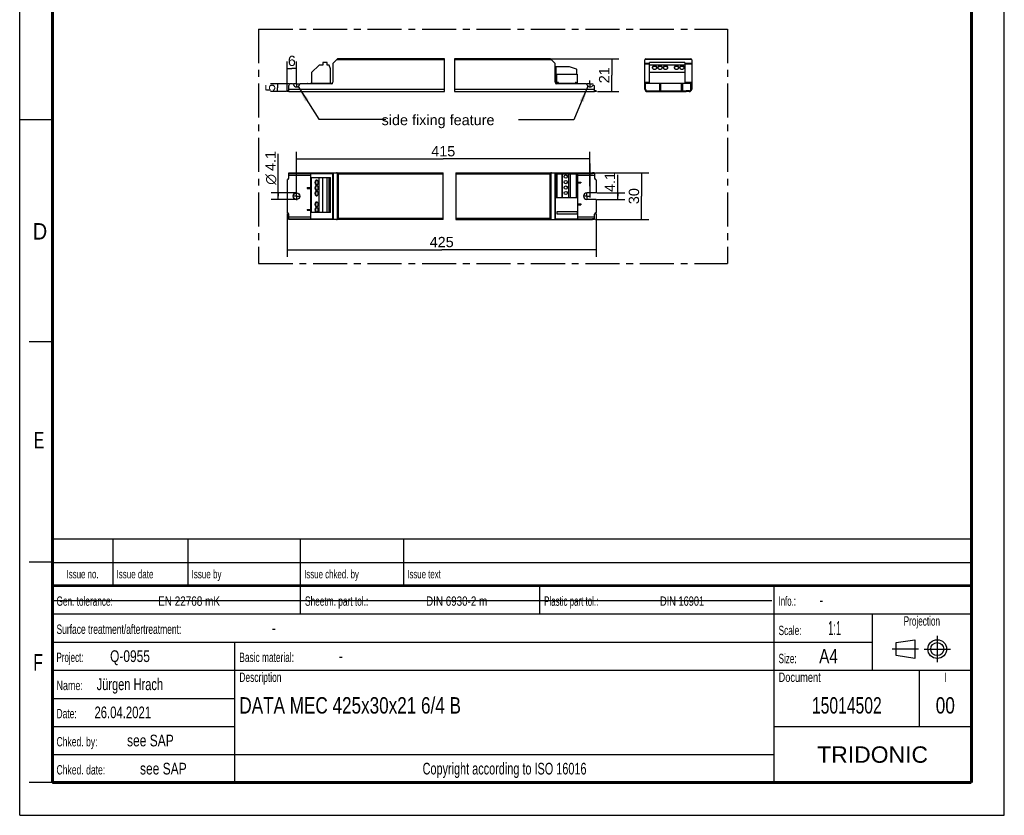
# Model space of a CAD drawing. Header units: millimetres. Extents: x 0 to 210, y 0 to 297.
# Tile 1 of 2: x 0 to 210, y 0 to 170. Entities that reach past the tile are written whole.
import ezdxf
from ezdxf.enums import TextEntityAlignment as Align

# ---------------------------------------------------------------- set-up
doc = ezdxf.new("R2010")
doc.units = ezdxf.units.MM
doc.header["$LTSCALE"] = 19.36
doc.linetypes.add('CENTER', pattern=[0.6, 0.375, -0.075, 0.075, -0.075])
doc.layers.get('0').update_dxf_attribs({"linetype": 'CONTINUOUS'})
for name, color, linetype in [('DEFAULT_1', 7, 'CENTER'), ('Z_AXIS', 7, 'CONTINUOUS'), ('Z_DIM_2D', 7, 'CONTINUOUS'), ('Z_NOTICE', 7, 'CONTINUOUS')]:
    doc.layers.add(name, color=color, linetype=linetype)
doc.styles.get("Standard").update_dxf_attribs({"font": 'txt', "width": 0.7})
doc.styles.add('TEXTSTYLE_2', font='txt', dxfattribs={"width": 0.75})
doc.styles.add('TEXTSTYLE_3', font='helveticaneueltw1g-ltcn.otf')
doc.styles.add('TEXTSTYLE_4', font='gdt', dxfattribs={"width": 0.7})
doc.styles.add('TEXTSTYLE_5', font='arial.ttf')
doc.dimstyles.new('DIMSTYLE_1', dxfattribs={"dimtxt": 2.2, "dimasz": 3.5, "dimexe": 1.5, "dimexo": 0, "dimgap": 0.55, "dimtad": 1, "dimdec": 1, "dimlfac": 3, "dimdsep": 46, "dimtxsty": 'TEXTSTYLE_3', "dimblk": '_FILLED', "dimblk1": '_FILLED', "dimblk2": '_FILLED', "dimcen": 0.09, "dimclrt": 5, "dimadec": 4, "dimazin": 2, "dimtp": 0.1, "dimtm": 0.1, "dimtfac": 1, "dimtdec": 1, "dimtofl": 0, "dimtmove": 0, "dimatfit": 3, "dimldrblk": '_FILLED', "dimfxl": 1, "dimtolj": 1, "dimarcsym": 0})
doc.dimstyles.new('DIMSTYLE_2', dxfattribs={"dimtxt": 2.2, "dimasz": 3.5, "dimexe": 1.5, "dimexo": 0, "dimgap": 0.55, "dimtad": 1, "dimdec": 1, "dimlfac": 3, "dimdsep": 46, "dimtxsty": 'TEXTSTYLE_3', "dimblk": '_FILLED', "dimblk1": '_FILLED', "dimblk2": '_FILLED', "dimcen": 0.09, "dimclrt": 5, "dimadec": 4, "dimazin": 2, "dimtp": 0.2, "dimtm": 0.2, "dimtfac": 1, "dimtdec": 1, "dimtofl": 0, "dimtmove": 0, "dimatfit": 3, "dimldrblk": '_FILLED', "dimfxl": 1, "dimtolj": 1, "dimarcsym": 0})
doc.dimstyles.new('DIMSTYLE_3', dxfattribs={"dimtxt": 2.2, "dimasz": 3.5, "dimexe": 1.5, "dimexo": 0, "dimgap": 0.55, "dimtad": 1, "dimdec": 1, "dimlfac": 3, "dimdsep": 46, "dimtxsty": 'TEXTSTYLE_3', "dimblk": '_FILLED', "dimblk1": '_FILLED', "dimblk2": '_FILLED', "dimcen": 0.09, "dimclrt": 5, "dimadec": 4, "dimazin": 2, "dimtp": 0.8, "dimtm": 0.8, "dimtfac": 1, "dimtdec": 1, "dimtofl": 0, "dimtmove": 0, "dimatfit": 3, "dimldrblk": '_FILLED', "dimfxl": 1, "dimtolj": 1, "dimarcsym": 0})
doc.dimstyles.new('DIMSTYLE_4', dxfattribs={"dimtxt": 2.1, "dimasz": 3.5, "dimexe": 1.5, "dimexo": 0, "dimgap": 0.525, "dimtad": 1, "dimdec": 1, "dimlfac": 3, "dimdsep": 46, "dimtxsty": 'TEXTSTYLE_3', "dimblk": '_FILLED', "dimblk1": '_FILLED', "dimblk2": '_FILLED', "dimcen": 0.09, "dimclrt": 5, "dimadec": 4, "dimazin": 2, "dimtp": 0.1, "dimtm": 0.1, "dimtfac": 1, "dimtdec": 1, "dimtofl": 0, "dimtmove": 0, "dimatfit": 3, "dimldrblk": '_FILLED', "dimfxl": 1, "dimtolj": 1, "dimarcsym": 0})
doc.dimstyles.get("Standard").update_dxf_attribs({"dimtxt": 3.5, "dimasz": 3.5, "dimexe": 1.5, "dimexo": 0, "dimtad": 1, "dimdec": 4, "dimdsep": 46, "dimtxsty": 'STANDARD', "dimblk": '_FILLED', "dimblk1": '_FILLED', "dimblk2": '_FILLED', "dimcen": 0.09, "dimclrt": 5, "dimadec": 4, "dimazin": 2, "dimtol": 1, "dimtp": 0.0001, "dimtm": 0.0001, "dimtfac": 1, "dimtdec": 4, "dimtofl": 0, "dimtmove": 0, "dimatfit": 3, "dimldrblk": '_FILLED', "dimfxl": 1, "dimtolj": 1, "dimarcsym": 0})

# ---------------------------------------------------------------- blocks, each defined once
blk = doc.blocks.new('PROJEKTIONSMETHODE_BL0', base_point=(192.31, 35.47))
at = {"color": 2, "linetype": 'CONTINUOUS'}
for p, q in [((186.91, 36.87), (190.91, 37.47)), ((186.91, 34.07), (186.91, 36.87)), ((190.91, 37.47), (190.91, 33.47)), ((190.91, 33.47), (186.91, 34.07))]:
    blk.add_line(p, q, dxfattribs=at)
for radius in [2, 1.4]:
    blk.add_circle((195.71, 35.47), radius, dxfattribs=at)
at = {"layer": 'DEFAULT_1', "color": 2, "linetype": 'CENTER'}
for p, q in [((195.71, 38.27), (195.71, 32.67)), ((191.71, 35.47), (186.11, 35.47)), ((192.91, 35.47), (198.5, 35.47))]:
    blk.add_line(p, q, dxfattribs=at)
blk = doc.blocks.new('*D0')
at = {"layer": 'Z_DIM_2D', "color": 2, "linetype": 'CONTINUOUS'}
for p, q in [((127.54, 132.11), (127.54, 136.68)), ((123.12, 132.79), (129.04, 132.79)), ((127.54, 132.79), (127.54, 132.11)), ((123.09, 131.43), (129.04, 131.43)), ((127.54, 131.43), (127.54, 132.11))]:
    blk.add_line(p, q, dxfattribs=at)
at = {"layer": 'Z_DIM_2D', "color": 5, "linetype": 'CONTINUOUS', "style": 'TEXTSTYLE_3'}
blk.add_text('4.1', height=2.2, rotation=90, dxfattribs=at).set_placement((126.99, 132.99))
blk = doc.blocks.new('_FILLED')
at = {"color": 0, "linetype": 'BYBLOCK'}
blk.add_solid([(0, 0), (-1, 0.125), (-1, -0.125)], dxfattribs=at)
blk = doc.blocks.new('_NONE')
blk = doc.blocks.new('*D1')
at = {"layer": 'Z_DIM_2D', "color": 2, "linetype": 'CONTINUOUS'}
for p, q in [((55.16, 132.11), (55.16, 141.17)), ((59.04, 132.79), (53.66, 132.79)), ((55.16, 132.79), (55.16, 132.11)), ((59.04, 131.43), (53.66, 131.43)), ((55.16, 131.43), (55.16, 132.11))]:
    blk.add_line(p, q, dxfattribs=at)
at = {"layer": 'Z_DIM_2D', "color": 5, "linetype": 'CONTINUOUS'}
for s, style, p in [('4.1', 'TEXTSTYLE_3', (54.61, 137.47)), ('n', 'TEXTSTYLE_4', (54.61, 134.54))]:
    blk.add_text(s, height=2.2, rotation=90, dxfattribs=dict(at, style=style)).set_placement(p)
blk = doc.blocks.new('*D2')
at = {"layer": 'Z_DIM_2D', "color": 2, "linetype": 'CONTINUOUS'}
for p, q in [((113.34, 161.41), (127.8, 161.41)), ((126.3, 161.41), (126.3, 157.91)), ((126.3, 154.41), (126.3, 157.91)), ((123.26, 154.41), (127.8, 154.41))]:
    blk.add_line(p, q, dxfattribs=at)
at = {"layer": 'Z_DIM_2D', "color": 5, "linetype": 'CONTINUOUS', "style": 'TEXTSTYLE_3'}
blk.add_text('21', height=2.2, rotation=90, dxfattribs=at).set_placement((125.75, 157.91), align=Align.CENTER)
blk = doc.blocks.new('*D3')
at = {"layer": 'Z_DIM_2D', "color": 2, "linetype": 'CONTINUOUS'}
for p, q in [((57.04, 154.68), (57.04, 160.83)), ((59.04, 156.73), (59.04, 160.83)), ((57.04, 159.33), (58.04, 159.33)), ((59.04, 159.33), (58.04, 159.33))]:
    blk.add_line(p, q, dxfattribs=at)
at = {"layer": 'Z_DIM_2D', "color": 5, "linetype": 'CONTINUOUS', "style": 'TEXTSTYLE_3'}
blk.add_text('6', height=2.2, dxfattribs=at).set_placement((58.04, 159.88), align=Align.CENTER)
blk = doc.blocks.new('*D4')
at = {"layer": 'Z_DIM_2D', "color": 2, "linetype": 'CONTINUOUS'}
for p, q in [((57.04, 128.38), (57.04, 119.17)), ((122.96, 128.38), (122.96, 119.17)), ((57.04, 120.67), (90, 120.67)), ((122.96, 120.67), (90, 120.67))]:
    blk.add_line(p, q, dxfattribs=at)
at = {"layer": 'Z_DIM_2D', "color": 5, "linetype": 'CONTINUOUS', "style": 'TEXTSTYLE_3'}
blk.add_text('425', height=2.2, dxfattribs=at).set_placement((90, 121.22), align=Align.CENTER)
blk = doc.blocks.new('*D5')
at = {"layer": 'Z_DIM_2D', "color": 2, "linetype": 'CONTINUOUS'}
for p, q in [((122.8, 137.11), (134.15, 137.11)), ((132.65, 137.11), (132.65, 132.11)), ((132.65, 127.11), (132.65, 132.11)), ((122.79, 127.11), (134.15, 127.11))]:
    blk.add_line(p, q, dxfattribs=at)
at = {"layer": 'Z_DIM_2D', "color": 5, "linetype": 'CONTINUOUS', "style": 'TEXTSTYLE_3'}
blk.add_text('30', height=2.2, rotation=90, dxfattribs=at).set_placement((132.1, 132.11), align=Align.CENTER)
blk = doc.blocks.new('*D6')
at = {"layer": 'Z_DIM_2D', "color": 2, "linetype": 'CONTINUOUS'}
for p, q in [((59.04, 132.99), (59.04, 141.55)), ((121.63, 134.21), (121.63, 141.55)), ((59.04, 140.05), (90.33, 140.05)), ((121.63, 140.05), (90.33, 140.05))]:
    blk.add_line(p, q, dxfattribs=at)
at = {"layer": 'Z_DIM_2D', "color": 5, "linetype": 'CONTINUOUS', "style": 'TEXTSTYLE_3'}
blk.add_text('415', height=2.2, dxfattribs=at).set_placement((90.33, 140.6), align=Align.CENTER)
blk = doc.blocks.new('*D7')
at = {"layer": 'Z_DIM_2D', "color": 2, "linetype": 'CONTINUOUS'}
for p, q in [((57.51, 156.08), (53.52, 156.08)), ((55.02, 156.08), (55.02, 155.24)), ((56.9, 154.41), (53.52, 154.41)), ((55.02, 154.41), (55.02, 155.24))]:
    blk.add_line(p, q, dxfattribs=at)
at = {"layer": 'Z_DIM_2D', "color": 5, "linetype": 'CONTINUOUS', "style": 'TEXTSTYLE_3'}
blk.add_text('5', height=2.1, rotation=90, dxfattribs=at).set_placement((54.49, 155.24), align=Align.CENTER)

msp = doc.modelspace()

# ---------------------------------------------------------------- linework, layer by layer
at = {"color": 2, "linetype": 'CONTINUOUS'}
for p, q in [((0, 0), (0, 297)), ((210, 0), (210, 297)), ((90.602, 154.411), (90.602, 161.411)), ((92.713, 161.411), (92.713, 154.411)), ((0, 148.5), (7, 148.5)), ((90.335, 127.109), (90.335, 137.109)), ((93.032, 137.109), (93.032, 127.109)), ((7, 101), (2, 101)), ((6.914, 48.96), (6.914, 58.96)), ((6.914, 58.96), (202.914, 58.96)), ((19.914, 48.96), (19.914, 58.96)), ((35.914, 48.96), (35.914, 58.96)), ((59.914, 48.96), (59.914, 58.96)), ((81.914, 48.96), (81.914, 58.96)), ((202.914, 48.96), (202.914, 58.96)), ((7, 54), (2, 54)), ((6.914, 53.96), (202.914, 53.96)), ((6.914, 6.96), (6.914, 48.96)), ((6.914, 48.96), (202.914, 48.96)), ((6.914, 48.96), (202.914, 48.96)), ((59.914, 42.96), (59.914, 48.96)), ((110.914, 42.96), (110.914, 48.96)), ((160.914, 6.96), (160.914, 48.96)), ((202.914, 6.96), (202.914, 48.96)), ((6.914, 42.96), (202.914, 42.96)), ((181.914, 30.96), (181.914, 42.96)), ((6.914, 36.96), (181.914, 36.96)), ((45.914, 6.96), (45.914, 36.96)), ((6.914, 30.96), (202.914, 30.96)), ((191.914, 18.96), (191.914, 30.96)), ((6.914, 24.96), (45.914, 24.96)), ((6.914, 18.96), (45.914, 18.96)), ((160.914, 18.96), (202.914, 18.96)), ((6.914, 12.96), (160.914, 12.96)), ((7, 7), (2, 7)), ((6.914, 6.96), (202.914, 6.96)), ((0, 0), (210, 0))]:
    msp.add_line(p, q, dxfattribs=at)
at = {"color": 7, "linetype": 'CONTINUOUS'}
for p, q in [((63.837, 160.061), (62.27, 158.495)), ((64.67, 160.061), (63.837, 160.061)), ((64.67, 160.595), (64.67, 160.061)), ((65.604, 160.595), (64.67, 160.595)), ((65.604, 160.061), (65.604, 160.595)), ((65.991, 160.061), (65.604, 160.061)), ((66.27, 159.295), (65.991, 160.061)), ((66.804, 160.315), (66.804, 156.411)), ((66.872, 160.48), (67.735, 161.343)), ((90.602, 161.411), (67.9, 161.411)), ((113.101, 161.411), (92.713, 161.411)), ((113.266, 161.343), (114.129, 160.48)), ((114.198, 156.411), (114.198, 160.315)), ((114.59, 159.698), (114.43, 159.698)), ((115.681, 159.731), (114.648, 159.731)), ((117.12, 159.698), (115.739, 159.698)), ((118.752, 159.171), (117.46, 159.638)), ((133.33, 154.945), (133.33, 161.178)), ((133.564, 161.411), (143.097, 161.411)), ((134.33, 156.24), (134.33, 160.595)), ((141.83, 160.595), (134.33, 160.595)), ((141.83, 160.061), (134.33, 160.061)), ((141.83, 160.595), (141.83, 156.24)), ((143.33, 161.178), (143.33, 154.945)), ((62.27, 158.495), (62.27, 156.24)), ((66.27, 156.24), (66.27, 159.295)), ((114.328, 159.598), (114.328, 156.298)), ((114.537, 158.106), (118.87, 158.106)), ((114.537, 156.24), (114.537, 158.106)), ((118.831, 158.106), (118.831, 158.575)), ((118.862, 158.631), (118.862, 159.014)), ((118.87, 158.106), (118.87, 156.24)), ((141.83, 158.495), (134.33, 158.495)), ((134.926, 159.516), (134.921, 159.496)), ((135.906, 159.496), (135.901, 159.516)), ((136.093, 159.516), (136.088, 159.496)), ((137.073, 159.496), (137.068, 159.516)), ((137.26, 159.516), (137.255, 159.496)), ((138.239, 159.496), (138.235, 159.516)), ((139.593, 159.516), (139.588, 159.496)), ((140.573, 159.496), (140.568, 159.516)), ((140.76, 159.516), (140.755, 159.496)), ((141.739, 159.496), (141.735, 159.516)), ((57.37, 154.411), (57.37, 155.745)), ((58.22, 156.078), (57.704, 156.078)), ((66.47, 156.078), (59.853, 156.078)), ((61.287, 156.111), (61.287, 156.078)), ((61.354, 156.178), (62.037, 156.178)), ((62.037, 156.24), (62.037, 156.078)), ((62.037, 156.24), (66.756, 156.24)), ((114.245, 156.24), (118.964, 156.24)), ((120.814, 156.078), (114.531, 156.078)), ((118.964, 156.24), (118.964, 156.078)), ((118.964, 156.178), (119.648, 156.178)), ((119.714, 156.078), (119.714, 156.111)), ((122.631, 154.411), (122.631, 155.501)), ((133.33, 156.078), (133.497, 156.078)), ((133.497, 154.945), (133.497, 156.24)), ((133.497, 156.24), (143.164, 156.24)), ((136.497, 154.578), (136.497, 156.178)), ((136.497, 156.178), (136.664, 156.178)), ((136.664, 156.178), (136.664, 154.578)), ((141.164, 156.178), (141.33, 156.178)), ((141.164, 154.578), (141.164, 156.178)), ((141.33, 156.178), (141.33, 154.578)), ((143.164, 154.945), (143.164, 156.24)), ((143.164, 156.078), (143.33, 156.078)), ((57.37, 154.411), (90.602, 154.411)), ((92.713, 154.411), (122.631, 154.411)), ((133.864, 154.578), (134.497, 154.578)), ((133.864, 154.411), (134.497, 154.411)), ((142.797, 154.578), (142.164, 154.578)), ((142.797, 154.411), (142.164, 154.411)), ((57.37, 135.942), (57.37, 137.109)), ((57.37, 137.109), (90.335, 137.109)), ((57.37, 136.942), (66.756, 136.942)), ((62.037, 136.942), (62.037, 127.275)), ((66.756, 127.275), (66.756, 136.942)), ((66.804, 137.109), (66.804, 127.109)), ((93.032, 137.109), (122.153, 137.109)), ((114.198, 137.109), (114.198, 127.109)), ((114.198, 136.942), (116.195, 136.942)), ((114.328, 136.875), (118.862, 136.875)), ((114.328, 131.732), (114.328, 136.875)), ((114.43, 131.732), (114.43, 136.875)), ((114.59, 131.732), (114.59, 136.875)), ((115.739, 131.732), (115.739, 136.875)), ((116.195, 137.069), (117.062, 137.069)), ((116.195, 136.875), (116.195, 137.069)), ((116.578, 136.875), (116.578, 137.069)), ((116.861, 136.875), (116.861, 137.069)), ((117.062, 136.875), (117.062, 137.069)), ((117.062, 136.942), (122.153, 136.942)), ((118.862, 131.732), (118.862, 136.875)), ((118.964, 136.942), (118.964, 127.275)), ((122.631, 136.942), (122.631, 135.942)), ((62.27, 128.609), (62.27, 136.109)), ((62.27, 136.109), (66.27, 136.109)), ((63.39, 135.518), (63.37, 135.513)), ((63.37, 134.538), (63.39, 134.533)), ((63.837, 128.609), (63.837, 136.109)), ((64.67, 128.609), (64.67, 136.109)), ((65.604, 128.609), (65.604, 136.109)), ((65.991, 128.609), (65.991, 136.109)), ((66.27, 128.609), (66.27, 136.109)), ((118.964, 135.109), (119.714, 135.109)), ((118.964, 134.942), (119.714, 134.942)), ((119.714, 135.109), (119.714, 134.942)), ((61.287, 133.942), (61.287, 133.775)), ((61.287, 133.942), (62.037, 133.942)), ((61.287, 133.775), (62.037, 133.775)), ((63.39, 134.351), (63.37, 134.346)), ((63.37, 133.371), (63.39, 133.366)), ((63.39, 133.184), (63.37, 133.179)), ((63.37, 132.204), (63.39, 132.2)), ((63.39, 130.851), (63.37, 130.846)), ((118.862, 131.732), (114.328, 131.732)), ((118.964, 130.442), (119.714, 130.442)), ((118.964, 130.275), (119.714, 130.275)), ((119.714, 130.442), (119.714, 130.275)), ((57.37, 127.109), (57.37, 128.275)), ((61.287, 129.275), (61.287, 129.109)), ((61.287, 129.275), (62.037, 129.275)), ((61.287, 129.109), (62.037, 129.109)), ((66.27, 128.609), (62.27, 128.609)), ((63.37, 129.871), (63.39, 129.866)), ((63.39, 129.684), (63.37, 129.679)), ((63.37, 128.704), (63.39, 128.7)), ((118.87, 128.754), (114.537, 128.754)), ((114.537, 128.754), (114.537, 128.354)), ((114.537, 128.354), (118.87, 128.354)), ((118.87, 128.754), (118.87, 128.354)), ((122.631, 127.275), (122.631, 128.275)), ((57.37, 127.275), (66.756, 127.275)), ((90.335, 127.109), (57.37, 127.109)), ((93.032, 127.109), (122.153, 127.109)), ((114.198, 127.275), (122.153, 127.275)), ((7.1, 45.829), (160.431, 45.819))]:
    msp.add_line(p, q, dxfattribs=at)
at = {"color": 9, "linetype": 'CONTINUOUS'}
for p, q in [((90.602, 161.178), (67.57, 161.178)), ((113.431, 161.178), (92.713, 161.178)), ((133.33, 160.48), (134.33, 160.48)), ((133.33, 160.315), (134.33, 160.315)), ((133.399, 161.343), (143.262, 161.343)), ((141.83, 160.48), (143.33, 160.48)), ((141.83, 160.315), (143.33, 160.315)), ((133.33, 156.411), (134.33, 156.411)), ((133.33, 155.745), (133.497, 155.745)), ((136.497, 156.111), (136.664, 156.111)), ((141.164, 156.111), (141.33, 156.111)), ((141.83, 156.411), (143.33, 156.411)), ((143.164, 155.745), (143.33, 155.745)), ((57.37, 154.945), (90.602, 154.945)), ((92.713, 154.945), (122.631, 154.945)), ((57.37, 136.575), (62.037, 136.575)), ((57.704, 137.109), (57.704, 136.942)), ((58.22, 136.942), (58.22, 137.109)), ((58.384, 136.942), (58.384, 137.109)), ((59.69, 137.109), (59.69, 136.942)), ((59.853, 137.109), (59.853, 136.942)), ((66.47, 137.109), (66.47, 136.942)), ((66.872, 137.109), (66.872, 127.109)), ((67.735, 137.04), (67.735, 127.177)), ((67.9, 136.875), (67.9, 127.342)), ((67.9, 136.875), (90.335, 136.875)), ((93.032, 136.875), (113.101, 136.875)), ((113.101, 136.875), (113.101, 127.342)), ((113.266, 137.04), (113.266, 127.177)), ((114.129, 137.109), (114.129, 127.109)), ((114.531, 136.942), (114.531, 137.109)), ((114.648, 131.732), (114.648, 136.875)), ((115.681, 131.732), (115.681, 136.875)), ((116.412, 136.875), (116.412, 137.069)), ((116.995, 136.875), (116.995, 137.069)), ((117.12, 131.732), (117.12, 136.875)), ((117.46, 131.732), (117.46, 136.875)), ((118.752, 131.732), (118.752, 136.875)), ((118.964, 136.575), (122.631, 136.575)), ((120.814, 136.942), (120.814, 137.109)), ((120.978, 136.942), (120.978, 137.109)), ((119.648, 135.109), (119.648, 134.942)), ((61.354, 133.942), (61.354, 133.775)), ((119.648, 130.442), (119.648, 130.275)), ((61.354, 129.275), (61.354, 129.109)), ((62.037, 127.642), (57.37, 127.642)), ((57.704, 127.275), (57.704, 127.109)), ((58.22, 127.109), (58.22, 127.275)), ((58.384, 127.109), (58.384, 127.275)), ((59.69, 127.275), (59.69, 127.109)), ((59.853, 127.275), (59.853, 127.109)), ((66.47, 127.275), (66.47, 127.109)), ((90.335, 127.342), (67.9, 127.342)), ((113.101, 127.342), (93.032, 127.342)), ((114.531, 127.109), (114.531, 127.275)), ((122.631, 127.642), (118.964, 127.642)), ((120.814, 127.109), (120.814, 127.275)), ((120.978, 127.109), (120.978, 127.275))]:
    msp.add_line(p, q, dxfattribs=at)
at = {"color": 7, "linetype": 'CONTINUOUS'}
for points, const_width in [([(7, 7), (7, 290)], 0.7), ([(203, 7), (203, 290)], 0.7), ([(7, 49), (203, 49)], 0.5), ([(7, 7), (203, 7)], 0.7)]:
    msp.add_lwpolyline(points, dxfattribs=dict(at, const_width=const_width))
for points in [[(135.414, 159.909), (135.361, 159.907), (135.31, 159.901), (135.259, 159.892), (135.21, 159.878), (135.164, 159.862), (135.12, 159.841), (135.079, 159.818), (135.042, 159.792), (135.009, 159.763), (134.981, 159.732), (134.957, 159.699), (134.938, 159.665), (134.925, 159.629), (134.916, 159.592), (134.914, 159.555)], [(135.414, 159.791), (135.357, 159.789), (135.302, 159.782), (135.249, 159.771), (135.197, 159.756), (135.148, 159.737), (135.102, 159.714), (135.06, 159.688), (135.023, 159.658), (134.99, 159.626), (134.963, 159.591), (134.942, 159.554), (134.926, 159.516)], [(135.914, 159.555), (135.911, 159.592), (135.903, 159.629), (135.889, 159.665), (135.871, 159.699), (135.847, 159.732), (135.818, 159.763), (135.785, 159.792), (135.748, 159.818), (135.708, 159.841), (135.664, 159.862), (135.617, 159.878), (135.568, 159.892), (135.518, 159.901), (135.466, 159.907), (135.414, 159.909)], [(135.901, 159.516), (135.886, 159.554), (135.864, 159.591), (135.837, 159.626), (135.805, 159.658), (135.767, 159.688), (135.726, 159.714), (135.68, 159.737), (135.631, 159.756), (135.579, 159.771), (135.525, 159.782), (135.47, 159.789), (135.414, 159.791)], [(136.58, 159.909), (136.528, 159.907), (136.476, 159.901), (136.426, 159.892), (136.377, 159.878), (136.33, 159.862), (136.287, 159.841), (136.246, 159.818), (136.209, 159.792), (136.176, 159.763), (136.147, 159.732), (136.124, 159.699), (136.105, 159.665), (136.091, 159.629), (136.083, 159.592), (136.08, 159.555)], [(136.58, 159.791), (136.524, 159.789), (136.469, 159.782), (136.415, 159.771), (136.363, 159.756), (136.314, 159.737), (136.269, 159.714), (136.227, 159.688), (136.19, 159.658), (136.157, 159.626), (136.13, 159.591), (136.109, 159.554), (136.093, 159.516)], [(137.08, 159.555), (137.078, 159.592), (137.069, 159.629), (137.056, 159.665), (137.037, 159.699), (137.013, 159.732), (136.985, 159.763), (136.952, 159.792), (136.915, 159.818), (136.874, 159.841), (136.83, 159.862), (136.784, 159.878), (136.735, 159.892), (136.684, 159.901), (136.633, 159.907), (136.58, 159.909)], [(137.068, 159.516), (137.052, 159.554), (137.031, 159.591), (137.004, 159.626), (136.971, 159.658), (136.934, 159.688), (136.892, 159.714), (136.846, 159.737), (136.797, 159.756), (136.746, 159.771), (136.692, 159.782), (136.637, 159.789), (136.58, 159.791)], [(137.747, 159.909), (137.695, 159.907), (137.643, 159.901), (137.593, 159.892), (137.544, 159.878), (137.497, 159.862), (137.453, 159.841), (137.413, 159.818), (137.376, 159.792), (137.343, 159.763), (137.314, 159.732), (137.29, 159.699), (137.272, 159.665), (137.258, 159.629), (137.25, 159.592), (137.247, 159.555)], [(137.747, 159.791), (137.691, 159.789), (137.636, 159.782), (137.582, 159.771), (137.53, 159.756), (137.481, 159.737), (137.435, 159.714), (137.394, 159.688), (137.356, 159.658), (137.324, 159.626), (137.297, 159.591), (137.275, 159.554), (137.26, 159.516)], [(138.247, 159.555), (138.244, 159.592), (138.236, 159.629), (138.223, 159.665), (138.204, 159.699), (138.18, 159.732), (138.152, 159.763), (138.119, 159.792), (138.082, 159.818), (138.041, 159.841), (137.997, 159.862), (137.95, 159.878), (137.902, 159.892), (137.851, 159.901), (137.8, 159.907), (137.747, 159.909)], [(138.235, 159.516), (138.219, 159.554), (138.198, 159.591), (138.17, 159.626), (138.138, 159.658), (138.101, 159.688), (138.059, 159.714), (138.013, 159.737), (137.964, 159.756), (137.912, 159.771), (137.858, 159.782), (137.803, 159.789), (137.747, 159.791)], [(140.08, 159.909), (140.028, 159.907), (139.976, 159.901), (139.926, 159.892), (139.877, 159.878), (139.83, 159.862), (139.787, 159.841), (139.746, 159.818), (139.709, 159.792), (139.676, 159.763), (139.647, 159.732), (139.624, 159.699), (139.605, 159.665), (139.591, 159.629), (139.583, 159.592), (139.58, 159.555)], [(140.08, 159.791), (140.024, 159.789), (139.969, 159.782), (139.915, 159.771), (139.863, 159.756), (139.814, 159.737), (139.769, 159.714), (139.727, 159.688), (139.69, 159.658), (139.657, 159.626), (139.63, 159.591), (139.609, 159.554), (139.593, 159.516)], [(140.58, 159.555), (140.578, 159.592), (140.569, 159.629), (140.556, 159.665), (140.537, 159.699), (140.513, 159.732), (140.485, 159.763), (140.452, 159.792), (140.415, 159.818), (140.374, 159.841), (140.33, 159.862), (140.284, 159.878), (140.235, 159.892), (140.184, 159.901), (140.133, 159.907), (140.08, 159.909)], [(140.568, 159.516), (140.552, 159.554), (140.531, 159.591), (140.504, 159.626), (140.471, 159.658), (140.434, 159.688), (140.392, 159.714), (140.346, 159.737), (140.297, 159.756), (140.246, 159.771), (140.192, 159.782), (140.137, 159.789), (140.08, 159.791)], [(141.247, 159.909), (141.195, 159.907), (141.143, 159.901), (141.093, 159.892), (141.044, 159.878), (140.997, 159.862), (140.953, 159.841), (140.913, 159.818), (140.876, 159.792), (140.843, 159.763), (140.814, 159.732), (140.79, 159.699), (140.772, 159.665), (140.758, 159.629), (140.75, 159.592), (140.747, 159.555)], [(141.247, 159.791), (141.191, 159.789), (141.136, 159.782), (141.082, 159.771), (141.03, 159.756), (140.981, 159.737), (140.935, 159.714), (140.894, 159.688), (140.856, 159.658), (140.824, 159.626), (140.797, 159.591), (140.775, 159.554), (140.76, 159.516)], [(141.747, 159.555), (141.744, 159.592), (141.736, 159.629), (141.723, 159.665), (141.704, 159.699), (141.68, 159.732), (141.652, 159.763), (141.619, 159.792), (141.582, 159.818), (141.541, 159.841), (141.497, 159.862), (141.45, 159.878), (141.402, 159.892), (141.351, 159.901), (141.3, 159.907), (141.247, 159.909)], [(141.735, 159.516), (141.719, 159.554), (141.698, 159.591), (141.67, 159.626), (141.638, 159.658), (141.601, 159.688), (141.559, 159.714), (141.513, 159.737), (141.464, 159.756), (141.412, 159.771), (141.358, 159.782), (141.303, 159.789), (141.247, 159.791)], [(134.914, 159.555), (134.916, 159.518), (134.925, 159.482), (134.938, 159.446), (134.957, 159.412), (134.981, 159.379), (135.009, 159.348), (135.042, 159.319), (135.079, 159.293), (135.12, 159.269), (135.164, 159.249), (135.21, 159.232), (135.259, 159.219), (135.31, 159.21), (135.361, 159.204), (135.414, 159.202)], [(135.414, 159.202), (135.466, 159.204), (135.518, 159.21), (135.568, 159.219), (135.617, 159.232), (135.664, 159.249), (135.708, 159.269), (135.748, 159.293), (135.785, 159.319), (135.818, 159.348), (135.847, 159.379), (135.871, 159.412), (135.889, 159.446), (135.903, 159.482), (135.911, 159.518), (135.914, 159.555)], [(136.08, 159.555), (136.083, 159.518), (136.091, 159.482), (136.105, 159.446), (136.124, 159.412), (136.147, 159.379), (136.176, 159.348), (136.209, 159.319), (136.246, 159.293), (136.287, 159.269), (136.33, 159.249), (136.377, 159.232), (136.426, 159.219), (136.476, 159.21), (136.528, 159.204), (136.58, 159.202)], [(136.58, 159.202), (136.633, 159.204), (136.684, 159.21), (136.735, 159.219), (136.784, 159.232), (136.83, 159.249), (136.874, 159.269), (136.915, 159.293), (136.952, 159.319), (136.985, 159.348), (137.013, 159.379), (137.037, 159.412), (137.056, 159.446), (137.069, 159.482), (137.078, 159.518), (137.08, 159.555)], [(137.247, 159.555), (137.25, 159.518), (137.258, 159.482), (137.272, 159.446), (137.29, 159.412), (137.314, 159.379), (137.343, 159.348), (137.376, 159.319), (137.413, 159.293), (137.453, 159.269), (137.497, 159.249), (137.544, 159.232), (137.593, 159.219), (137.643, 159.21), (137.695, 159.204), (137.747, 159.202)], [(137.747, 159.202), (137.8, 159.204), (137.851, 159.21), (137.902, 159.219), (137.95, 159.232), (137.997, 159.249), (138.041, 159.269), (138.082, 159.293), (138.119, 159.319), (138.152, 159.348), (138.18, 159.379), (138.204, 159.412), (138.223, 159.446), (138.236, 159.482), (138.244, 159.518), (138.247, 159.555)], [(139.58, 159.555), (139.583, 159.518), (139.591, 159.482), (139.605, 159.446), (139.624, 159.412), (139.647, 159.379), (139.676, 159.348), (139.709, 159.319), (139.746, 159.293), (139.787, 159.269), (139.83, 159.249), (139.877, 159.232), (139.926, 159.219), (139.976, 159.21), (140.028, 159.204), (140.08, 159.202)], [(140.08, 159.202), (140.133, 159.204), (140.184, 159.21), (140.235, 159.219), (140.284, 159.232), (140.33, 159.249), (140.374, 159.269), (140.415, 159.293), (140.452, 159.319), (140.485, 159.348), (140.513, 159.379), (140.537, 159.412), (140.556, 159.446), (140.569, 159.482), (140.578, 159.518), (140.58, 159.555)], [(140.747, 159.555), (140.75, 159.518), (140.758, 159.482), (140.772, 159.446), (140.79, 159.412), (140.814, 159.379), (140.843, 159.348), (140.876, 159.319), (140.913, 159.293), (140.953, 159.269), (140.997, 159.249), (141.044, 159.232), (141.093, 159.219), (141.143, 159.21), (141.195, 159.204), (141.247, 159.202)], [(141.247, 159.202), (141.3, 159.204), (141.351, 159.21), (141.402, 159.219), (141.45, 159.232), (141.497, 159.249), (141.541, 159.269), (141.582, 159.293), (141.619, 159.319), (141.652, 159.348), (141.68, 159.379), (141.704, 159.412), (141.723, 159.446), (141.736, 159.482), (141.744, 159.518), (141.747, 159.555)], [(67.735, 137.04), (67.714, 137.059), (67.69, 137.075), (67.664, 137.089), (67.635, 137.1), (67.603, 137.106), (67.57, 137.109)], [(67.787, 136.989), (67.76, 137.015), (67.735, 137.04)], [(67.9, 136.875), (67.871, 136.904), (67.842, 136.933), (67.787, 136.989)], [(113.215, 136.989), (113.159, 136.933), (113.13, 136.904), (113.101, 136.875)], [(113.266, 137.04), (113.241, 137.016), (113.215, 136.989)], [(113.431, 137.109), (113.398, 137.106), (113.367, 137.1), (113.337, 137.089), (113.311, 137.075), (113.287, 137.059), (113.266, 137.04)], [(63.331, 135.525), (63.294, 135.523), (63.257, 135.514), (63.222, 135.501), (63.187, 135.482), (63.154, 135.458), (63.123, 135.43), (63.094, 135.397), (63.068, 135.36), (63.045, 135.319), (63.025, 135.275), (63.008, 135.229), (62.995, 135.18), (62.985, 135.129), (62.979, 135.078), (62.977, 135.025)], [(62.977, 135.025), (62.979, 134.973), (62.985, 134.921), (62.995, 134.871), (63.008, 134.822), (63.025, 134.775), (63.045, 134.731), (63.068, 134.691), (63.094, 134.654), (63.123, 134.621), (63.154, 134.592), (63.187, 134.569), (63.222, 134.55), (63.257, 134.536), (63.294, 134.528), (63.331, 134.525)], [(63.37, 135.513), (63.332, 135.497), (63.295, 135.476), (63.261, 135.449), (63.228, 135.416), (63.199, 135.379), (63.172, 135.337), (63.149, 135.291), (63.13, 135.242), (63.115, 135.19), (63.104, 135.137), (63.098, 135.082), (63.095, 135.025)], [(63.095, 135.025), (63.098, 134.969), (63.104, 134.914), (63.115, 134.86), (63.13, 134.808), (63.149, 134.759), (63.172, 134.714), (63.199, 134.672), (63.228, 134.634), (63.261, 134.602), (63.295, 134.575), (63.332, 134.553), (63.37, 134.538)], [(63.684, 135.025), (63.683, 135.078), (63.677, 135.129), (63.667, 135.18), (63.654, 135.229), (63.637, 135.275), (63.617, 135.319), (63.594, 135.36), (63.568, 135.397), (63.539, 135.43), (63.508, 135.458), (63.475, 135.482), (63.44, 135.501), (63.404, 135.514), (63.368, 135.523), (63.331, 135.525)], [(63.331, 134.525), (63.368, 134.528), (63.404, 134.536), (63.44, 134.55), (63.475, 134.569), (63.508, 134.592), (63.539, 134.621), (63.568, 134.654), (63.594, 134.691), (63.617, 134.731), (63.637, 134.775), (63.654, 134.822), (63.667, 134.871), (63.677, 134.921), (63.683, 134.973), (63.684, 135.025)], [(63.331, 134.359), (63.294, 134.356), (63.257, 134.348), (63.222, 134.334), (63.187, 134.315), (63.154, 134.292), (63.123, 134.263), (63.094, 134.23), (63.068, 134.193), (63.045, 134.152), (63.025, 134.109), (63.008, 134.062), (62.995, 134.013), (62.985, 133.963), (62.979, 133.911), (62.977, 133.859)], [(62.977, 133.859), (62.979, 133.806), (62.985, 133.755), (62.995, 133.704), (63.008, 133.655), (63.025, 133.609), (63.045, 133.565), (63.068, 133.524), (63.094, 133.487), (63.123, 133.454), (63.154, 133.426), (63.187, 133.402), (63.222, 133.383), (63.257, 133.37), (63.294, 133.361), (63.331, 133.359)], [(63.331, 133.192), (63.294, 133.189), (63.257, 133.181), (63.222, 133.167), (63.187, 133.149), (63.154, 133.125), (63.123, 133.096), (63.094, 133.064), (63.068, 133.026), (63.045, 132.986), (63.025, 132.942), (63.008, 132.895), (62.995, 132.846), (62.985, 132.796), (62.979, 132.744), (62.977, 132.692)], [(62.977, 132.692), (62.979, 132.639), (62.985, 132.588), (62.995, 132.537), (63.008, 132.489), (63.025, 132.442), (63.045, 132.398), (63.068, 132.357), (63.094, 132.32), (63.123, 132.287), (63.154, 132.259), (63.187, 132.235), (63.222, 132.216), (63.257, 132.203), (63.294, 132.195), (63.331, 132.192)], [(63.37, 134.346), (63.332, 134.331), (63.295, 134.309), (63.261, 134.282), (63.228, 134.25), (63.199, 134.212), (63.172, 134.17), (63.149, 134.125), (63.13, 134.076), (63.115, 134.024), (63.104, 133.97), (63.098, 133.915), (63.095, 133.859)], [(63.095, 133.859), (63.098, 133.802), (63.104, 133.747), (63.115, 133.693), (63.13, 133.642), (63.149, 133.593), (63.172, 133.547), (63.199, 133.505), (63.228, 133.468), (63.261, 133.435), (63.295, 133.408), (63.332, 133.387), (63.37, 133.371)], [(63.37, 133.179), (63.332, 133.164), (63.295, 133.142), (63.261, 133.115), (63.228, 133.083), (63.199, 133.045), (63.172, 133.004), (63.149, 132.958), (63.13, 132.909), (63.115, 132.857), (63.104, 132.803), (63.098, 132.748), (63.095, 132.692)], [(63.095, 132.692), (63.098, 132.636), (63.104, 132.581), (63.115, 132.527), (63.13, 132.475), (63.149, 132.426), (63.172, 132.38), (63.199, 132.338), (63.228, 132.301), (63.261, 132.269), (63.295, 132.241), (63.332, 132.22), (63.37, 132.204)], [(63.684, 133.859), (63.683, 133.911), (63.677, 133.963), (63.667, 134.013), (63.654, 134.062), (63.637, 134.109), (63.617, 134.152), (63.594, 134.193), (63.568, 134.23), (63.539, 134.263), (63.508, 134.292), (63.475, 134.315), (63.44, 134.334), (63.404, 134.348), (63.368, 134.356), (63.331, 134.359)], [(63.331, 133.359), (63.368, 133.361), (63.404, 133.37), (63.44, 133.383), (63.475, 133.402), (63.508, 133.426), (63.539, 133.454), (63.568, 133.487), (63.594, 133.524), (63.617, 133.565), (63.637, 133.609), (63.654, 133.655), (63.667, 133.704), (63.677, 133.755), (63.683, 133.806), (63.684, 133.859)], [(63.684, 132.692), (63.683, 132.744), (63.677, 132.796), (63.667, 132.846), (63.654, 132.895), (63.637, 132.942), (63.617, 132.986), (63.594, 133.026), (63.568, 133.064), (63.539, 133.096), (63.508, 133.125), (63.475, 133.149), (63.44, 133.167), (63.404, 133.181), (63.368, 133.189), (63.331, 133.192)], [(63.331, 132.192), (63.368, 132.195), (63.404, 132.203), (63.44, 132.216), (63.475, 132.235), (63.508, 132.259), (63.539, 132.287), (63.568, 132.32), (63.594, 132.357), (63.617, 132.398), (63.637, 132.442), (63.654, 132.489), (63.667, 132.537), (63.677, 132.588), (63.683, 132.639), (63.684, 132.692)], [(63.331, 130.859), (63.294, 130.856), (63.257, 130.848), (63.222, 130.834), (63.187, 130.815), (63.154, 130.792), (63.123, 130.763), (63.094, 130.73), (63.068, 130.693), (63.045, 130.652), (63.025, 130.609), (63.008, 130.562), (62.995, 130.513), (62.985, 130.463), (62.979, 130.411), (62.977, 130.359)], [(62.977, 130.359), (62.979, 130.306), (62.985, 130.255), (62.995, 130.204), (63.008, 130.155), (63.025, 130.109), (63.045, 130.065), (63.068, 130.024), (63.094, 129.987), (63.123, 129.954), (63.154, 129.926), (63.187, 129.902), (63.222, 129.883), (63.257, 129.87), (63.294, 129.861), (63.331, 129.859)], [(63.37, 130.846), (63.332, 130.831), (63.295, 130.809), (63.261, 130.782), (63.228, 130.75), (63.199, 130.712), (63.172, 130.67), (63.149, 130.625), (63.13, 130.576), (63.115, 130.524), (63.104, 130.47), (63.098, 130.415), (63.095, 130.359)], [(63.095, 130.359), (63.098, 130.302), (63.104, 130.247), (63.115, 130.193), (63.13, 130.142), (63.149, 130.093), (63.172, 130.047), (63.199, 130.005), (63.228, 129.968), (63.261, 129.935), (63.295, 129.908), (63.332, 129.887), (63.37, 129.871)], [(63.684, 130.359), (63.683, 130.411), (63.677, 130.463), (63.667, 130.513), (63.654, 130.562), (63.637, 130.609), (63.617, 130.652), (63.594, 130.693), (63.568, 130.73), (63.539, 130.763), (63.508, 130.792), (63.475, 130.815), (63.44, 130.834), (63.404, 130.848), (63.368, 130.856), (63.331, 130.859)], [(63.331, 129.859), (63.368, 129.861), (63.404, 129.87), (63.44, 129.883), (63.475, 129.902), (63.508, 129.926), (63.539, 129.954), (63.568, 129.987), (63.594, 130.024), (63.617, 130.065), (63.637, 130.109), (63.654, 130.155), (63.667, 130.204), (63.677, 130.255), (63.683, 130.306), (63.684, 130.359)], [(63.331, 129.692), (63.294, 129.689), (63.257, 129.681), (63.222, 129.667), (63.187, 129.649), (63.154, 129.625), (63.123, 129.596), (63.094, 129.564), (63.068, 129.526), (63.045, 129.486), (63.025, 129.442), (63.008, 129.395), (62.995, 129.346), (62.985, 129.296), (62.979, 129.244), (62.977, 129.192)], [(62.977, 129.192), (62.979, 129.139), (62.985, 129.088), (62.995, 129.037), (63.008, 128.989), (63.025, 128.942), (63.045, 128.898), (63.068, 128.857), (63.094, 128.82), (63.123, 128.787), (63.154, 128.759), (63.187, 128.735), (63.222, 128.716), (63.257, 128.703), (63.294, 128.695), (63.331, 128.692)], [(63.37, 129.679), (63.332, 129.664), (63.295, 129.642), (63.261, 129.615), (63.228, 129.583), (63.199, 129.545), (63.172, 129.504), (63.149, 129.458), (63.13, 129.409), (63.115, 129.357), (63.104, 129.303), (63.098, 129.248), (63.095, 129.192)], [(63.095, 129.192), (63.098, 129.136), (63.104, 129.081), (63.115, 129.027), (63.13, 128.975), (63.149, 128.926), (63.172, 128.88), (63.199, 128.838), (63.228, 128.801), (63.261, 128.769), (63.295, 128.741), (63.332, 128.72), (63.37, 128.704)], [(63.684, 129.192), (63.683, 129.244), (63.677, 129.296), (63.667, 129.346), (63.654, 129.395), (63.637, 129.442), (63.617, 129.486), (63.594, 129.526), (63.568, 129.564), (63.539, 129.596), (63.508, 129.625), (63.475, 129.649), (63.44, 129.667), (63.404, 129.681), (63.368, 129.689), (63.331, 129.692)], [(63.331, 128.692), (63.368, 128.695), (63.404, 128.703), (63.44, 128.716), (63.475, 128.735), (63.508, 128.759), (63.539, 128.787), (63.568, 128.82), (63.594, 128.857), (63.617, 128.898), (63.637, 128.942), (63.654, 128.989), (63.667, 129.037), (63.677, 129.088), (63.683, 129.139), (63.684, 129.192)], [(67.57, 127.109), (67.603, 127.111), (67.635, 127.118), (67.664, 127.128), (67.69, 127.142), (67.714, 127.158), (67.735, 127.177)], [(67.787, 127.228), (67.76, 127.202), (67.735, 127.177)], [(67.9, 127.342), (67.871, 127.313), (67.842, 127.284), (67.787, 127.228)], [(113.101, 127.342), (113.13, 127.313), (113.159, 127.284), (113.215, 127.228)], [(113.215, 127.228), (113.241, 127.202), (113.266, 127.177)], [(113.266, 127.177), (113.287, 127.158), (113.311, 127.142), (113.337, 127.128), (113.367, 127.118), (113.398, 127.111), (113.431, 127.109)]]:
    msp.add_lwpolyline(points, dxfattribs=at)
for centre in [(116.478, 136.285), (116.478, 135.119), (116.478, 133.952), (116.478, 132.785)]:
    msp.add_circle(centre, 0.35, dxfattribs=at)
for centre, radius, start, end in [((67.037, 160.315), 0.233, 135, 180), ((67.9, 161.178), 0.233, 90, 135), ((113.101, 161.178), 0.233, 45, 90), ((113.964, 160.315), 0.233, 0, 45), ((114.428, 159.598), 0.1, 89.21563, 180), ((114.648, 159.665), 0.0667, 90, 150.0093), ((115.681, 159.665), 0.0667, 30, 90), ((117.12, 158.698), 1, 70.11483, 90), ((133.564, 161.178), 0.233, 90, 180), ((143.097, 161.178), 0.233, 0, 90), ((118.695, 159.014), 0.167, 0, 70.11483), ((118.795, 158.631), 0.0667, 302.55414, 360), ((57.704, 155.745), 0.333, 90, 180), ((58.22, 155.911), 0.167, 11.53696, 90), ((59.037, 156.078), 0.667, 191.53696, 348.46304), ((59.853, 155.911), 0.167, 90, 168.46304), ((61.354, 156.111), 0.0667, 90, 180), ((66.47, 156.411), 0.333, 270, 360), ((114.531, 156.411), 0.333, 180, 270), ((114.395, 156.298), 0.0667, 180, 241.04498), ((114.804, 156.24), 0.133, 0, 180), ((118.604, 156.24), 0.133, 0, 180), ((119.648, 156.111), 0.0667, 0, 90), ((120.814, 155.911), 0.167, 11.53696, 90), ((121.631, 156.078), 0.667, 191.53696, 321.61591), ((133.864, 154.945), 0.533, 180, 270), ((133.864, 154.945), 0.367, 180, 270), ((142.797, 154.945), 0.533, 270, 360), ((142.797, 154.945), 0.367, 270, 360)]:
    msp.add_arc(centre, radius, start, end, dxfattribs=at)
at = {"layer": 'DEFAULT_1', "color": 3, "linetype": 'CENTER'}
for p, q in [((50.967, 167.757), (50.967, 117.744)), ((50.967, 167.757), (150.982, 167.757)), ((150.982, 167.757), (150.982, 117.744)), ((50.967, 117.744), (150.982, 117.744))]:
    msp.add_line(p, q, dxfattribs=at)
at = {"layer": 'Z_AXIS', "color": 9, "linetype": 'CENTER'}
for p, q in [((59.037, 156.078), (58.366, 156.078)), ((59.037, 156.078), (59.037, 156.749)), ((59.037, 156.078), (59.037, 155.407)), ((59.037, 156.078), (59.708, 156.078)), ((121.631, 156.078), (120.929, 156.078)), ((121.631, 156.078), (121.631, 156.78)), ((121.631, 156.078), (122.333, 156.078)), ((121.631, 156.078), (121.631, 155.376)), ((121.631, 139.109), (121.631, 130.895)), ((59.037, 132.109), (59.037, 132.991)), ((120.964, 132.109), (120.964, 132.892)), ((59.037, 132.109), (58.154, 132.109)), ((59.037, 132.109), (59.037, 131.226)), ((59.037, 132.109), (59.92, 132.109)), ((120.964, 132.109), (120.181, 132.109)), ((120.964, 132.109), (121.747, 132.109)), ((120.964, 132.109), (120.964, 131.326))]:
    msp.add_line(p, q, dxfattribs=at)
at = {"layer": 'Z_AXIS', "color": 7, "linetype": 'CONTINUOUS'}
for p, q in [((57.037, 154.411), (57.037, 154.578)), ((57.37, 154.578), (57.037, 154.578)), ((57.37, 154.411), (57.037, 154.411)), ((122.964, 154.578), (122.631, 154.578)), ((122.964, 154.411), (122.631, 154.411)), ((122.964, 154.578), (122.964, 154.411)), ((134.497, 154.578), (142.164, 154.578)), ((134.497, 154.411), (142.164, 154.411)), ((134.83, 154.411), (134.83, 154.578)), ((137.647, 154.411), (137.647, 154.578)), ((139.014, 154.411), (139.014, 154.578)), ((141.83, 154.411), (141.83, 154.578)), ((122.631, 137.109), (122.153, 137.109)), ((122.153, 136.942), (122.153, 137.109)), ((122.631, 136.942), (122.153, 136.942)), ((122.631, 137.109), (122.631, 136.942)), ((57.037, 135.609), (57.037, 132.792)), ((122.964, 135.609), (122.964, 132.792)), ((57.037, 132.792), (57.07, 132.792)), ((57.137, 131.492), (57.137, 132.725)), ((122.964, 132.792), (120.964, 132.792)), ((57.037, 131.425), (57.037, 128.609)), ((57.037, 131.425), (57.07, 131.425)), ((122.964, 131.425), (120.964, 131.425)), ((122.964, 131.425), (122.964, 128.609)), ((122.631, 127.275), (122.153, 127.275)), ((122.153, 127.109), (122.153, 127.275)), ((122.631, 127.109), (122.153, 127.109)), ((122.631, 127.275), (122.631, 127.109))]:
    msp.add_line(p, q, dxfattribs=at)
at = {"layer": 'Z_AXIS', "color": 9, "linetype": 'CONTINUOUS'}
for p, q in [((134.497, 154.578), (134.497, 154.411)), ((137.714, 154.578), (137.714, 154.411)), ((138.947, 154.578), (138.947, 154.411)), ((142.164, 154.578), (142.164, 154.411))]:
    msp.add_line(p, q, dxfattribs=at)
at = {"layer": 'Z_AXIS', "color": 7, "linetype": 'CONTINUOUS'}
msp.add_circle((59.037, 132.109), 0.683, dxfattribs=at)
for centre, radius, start, end in [((122.364, 155.501), 0.267, 0, 142.21684), ((57.037, 135.942), 0.333, 270, 360), ((122.964, 135.942), 0.333, 180, 270), ((57.07, 132.725), 0.0667, 0, 90), ((120.964, 132.109), 0.683, 90, 270), ((57.07, 131.492), 0.0667, 270, 360), ((57.037, 128.275), 0.333, 0, 90), ((122.964, 128.275), 0.333, 90, 180)]:
    msp.add_arc(centre, radius, start, end, dxfattribs=at)

# ---------------------------------------------------------------- block references
at = {"color": 2, "linetype": 'CONTINUOUS'}
msp.add_blockref('PROJEKTIONSMETHODE_BL0', (192.305, 35.47), dxfattribs=at)

# ---------------------------------------------------------------- texts
at = {"color": 5, "linetype": 'CONTINUOUS', "style": 'TEXTSTYLE_2'}
for s, width, p in [('D', 0.904762, (2.807, 122.857)), ('E', 0.714286, (3.002, 78.302)), ('F', 0.714286, (2.922, 30.897))]:
    msp.add_text(s, height=3.5, dxfattribs=dict(at, width=width)).set_placement(p)
at = {"layer": 'Z_NOTICE', "color": 5, "linetype": 'CONTINUOUS', "style": 'TEXTSTYLE_3'}
msp.add_text('side fixing feature      ', height=2.2, dxfattribs=at).set_placement((106.389, 147.262), align=Align.RIGHT)
at = {"layer": 'Z_NOTICE', "color": 5, "linetype": 'CONTINUOUS', "style": 'TEXTSTYLE_2'}
for s, height, width, p in [('Issue date ', 1.8, 0.707792, (20.664, 50.56)), ('Issue by ', 1.8, 0.71164, (36.664, 50.56)), ('Issue chked. by', 1.8, 0.698413, (60.664, 50.56)), ('Issue text ', 1.8, 0.694805, (82.664, 50.56)), ('Gen. tolerance:', 2, 0.657143, (7.851, 44.71)), ('EN 22768 mK', 2, 0.792208, (29.53, 44.71)), ('Sheetm. part tol.:', 2, 0.662698, (60.851, 44.71)), ('DIN 6930-2 m', 2, 0.78373, (86.672, 44.71)), ('Plastic part tol.:', 2, 0.632275, (111.851, 44.71)), ('DIN 16901', 2, 0.73545, (136.577, 44.71)), ('Info.: ', 2, 0.622449, (161.851, 44.71)), ('-', 2.5, 0.714286, (170.565, 44.71)), ('Surface treatment/aftertreatment: ', 2, 0.67577, (7.851, 38.71)), ('Scale:  ', 2, 0.660714, (161.851, 38.46)), ('1:1', 3, 0.5, (172.422, 38.46)), ('-', 2.5, 0.714286, (53.803, 38.71)), ('Project: ', 2, 0.634921, (7.851, 32.71)), ('Q-0955', 2.5, 0.761905, (19.28, 32.71)), ('Basic material: ', 2, 0.66369, (46.851, 32.71)), ('-', 2.5, 0.714286, (68.089, 32.71)), ('Size: ', 2, 0.646825, (161.851, 32.46)), (' A4', 3, 0.809524, (169.613, 32.46)), ('Jürgen Hrach', 2.5, 0.705357, (16.422, 26.71)), ('Description', 2, 0.670996, (46.851, 28.46)), ('Document', 2, 0.738095, (161.851, 28.46)), ('Name: ', 2, 0.714286, (7.851, 26.71)), ('26.04.2021', 2.5, 0.721429, (15.946, 20.71)), ('Date: ', 2, 0.674603, (7.851, 20.71)), ('Chked. by: ', 2, 0.683983, (7.851, 14.71)), ('see SAP', 2.5, 0.765306, (22.899, 14.71)), ('Chked. date: ', 2, 0.684982, (7.851, 8.71)), ('see SAP', 2.5, 0.765306, (25.661, 8.71))]:
    msp.add_text(s, height=height, dxfattribs=dict(at, width=width)).set_placement(p)
for s, height, width, p in [('Issue no.', 1.8, 0.698413, (13.414, 50.56)), ('Projection', 2, 0.652381, (192.414, 40.46)), ('I', 2, 0.642857, (197.414, 28.46)), ('Copyright according to ISO 16016', 2.5, 0.694196, (103.414, 8.71))]:
    msp.add_text(s, height=height, dxfattribs=dict(at, width=width)).set_placement(p, align=Align.CENTER)
at = {"layer": 'Z_NOTICE', "color": 7, "linetype": 'CONTINUOUS', "style": 'TEXTSTYLE_2', "width": 0.779762}
msp.add_text('DATA MEC 425x30x21 6/4 B', height=3.5, dxfattribs=at).set_placement((46.851, 21.71))
at = {"layer": 'Z_NOTICE', "color": 7, "linetype": 'CONTINUOUS', "style": 'TEXTSTYLE_2'}
for s, width, p in [('15014502', 0.714286, (176.414, 21.71)), ('00', 0.785714, (197.414, 21.71))]:
    msp.add_text(s, height=3.5, dxfattribs=dict(at, width=width)).set_placement(p, align=Align.CENTER)
at = {"layer": 'Z_NOTICE', "color": 5, "linetype": 'CONTINUOUS', "style": 'TEXTSTYLE_5'}
msp.add_text('TRIDONIC', height=3.5, dxfattribs=at).set_placement((181.914, 11.21), align=Align.CENTER)

# ---------------------------------------------------------------- dimensions: what is measured, and where the dimension line sits
at = {"layer": 'Z_DIM_2D', "color": 2, "linetype": 'CONTINUOUS'}
for base, p1, p2, angle, dimstyle, picture, middle in [((57.037, 159.329), (59.037, 156.728), (57.037, 154.683), 180, 'DIMSTYLE_1', '*D3', (58.037, 159.329)), ((126.295, 154.411), (113.345, 161.411), (123.258, 154.411), 270, 'DIMSTYLE_2', '*D2', (126.295, 157.686)), ((55.018, 156.078), (56.902, 154.411), (57.511, 156.078), 90, 'DIMSTYLE_4', '*D7', (55.018, 155.245)), ((132.652, 137.109), (122.789, 127.109), (122.797, 137.109), 90, 'DIMSTYLE_2', '*D5', (132.652, 132.105)), ((127.542, 132.792), (123.093, 131.425), (123.124, 132.792), 90, 'DIMSTYLE_1', '*D0', (127.542, 134.586))]:
    dim = msp.add_linear_dim(base=base, p1=p1, p2=p2, angle=angle, dimstyle=dimstyle, override={"dimblk1": 'NONE', "dimblk2": 'NONE', "dimsah": 1}, dxfattribs=at)
    dim.commit()
    dim.dimension.update_dxf_attribs({"geometry": picture, "text_midpoint": middle, "dimtype": 160})
dim = msp.add_linear_dim(base=(55.157, 131.425), p1=(59.037, 132.792), p2=(59.037, 131.425), angle=270, text='%%c<>', dimstyle='DIMSTYLE_1', override={"dimblk1": 'NONE', "dimblk2": 'NONE', "dimsah": 1}, dxfattribs=at)
dim.commit()
dim.dimension.update_dxf_attribs({"geometry": '*D1', "text_midpoint": (55.157, 137.854), "dimtype": 160})
for base, p1, p2, picture, middle in [((121.631, 140.047), (59.037, 132.991), (121.631, 134.211), '*D6', (90.317, 140.047)), ((122.964, 120.671), (57.037, 128.384), (122.964, 128.381), '*D4', (89.984, 120.671))]:
    dim = msp.add_linear_dim(base=base, p1=p1, p2=p2, dimstyle='DIMSTYLE_3', override={"dimblk1": 'NONE', "dimblk2": 'NONE', "dimsah": 1}, dxfattribs=at)
    dim.commit()
    dim.dimension.update_dxf_attribs({"geometry": picture, "text_midpoint": middle, "dimtype": 160})

# ---------------------------------------------------------------- leaders
at = {"layer": 'Z_NOTICE', "color": 2, "linetype": 'CONTINUOUS'}
for points in [[(59.381, 155.507), (63.795, 148.506), (78.117, 148.506)], [(121.198, 155.571), (118.191, 148.362), (106.389, 148.362)]]:
    msp.add_leader(points, dimstyle='STANDARD', override={"dimtad": 0}, dxfattribs=at)

doc.saveas('drawing.dxf')
